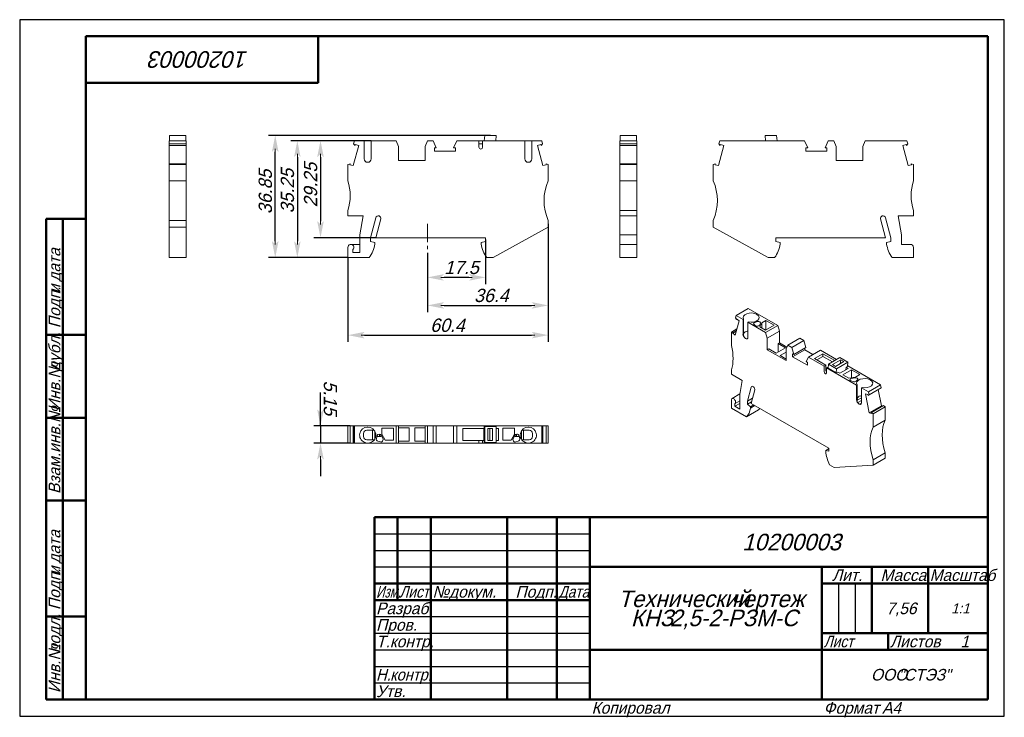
# Model space of a CAD drawing. Header units: millimetres. Extents: x 0 to 297, y 0 to 210.
import ezdxf

# ---------------------------------------------------------------- set-up
doc = ezdxf.new("R2010")
doc.units = ezdxf.units.MM
doc.linetypes.add('CENTER_per1_scale0.172047', pattern=[8.74, 5.4625, -1.0925, 1.0925, -1.0925])
doc.styles.add('TextStyle_1', font='T-FLEX Type A.TTF', dxfattribs={"oblique": 15, "height": 4})
doc.styles.add('TextStyle_2', font='T-FLEX Type A.TTF', dxfattribs={"oblique": 15, "height": 3.5})
doc.styles.add('TextStyle_3', font='T-FLEX Type A.TTF', dxfattribs={"width": 0.744064, "oblique": 15, "height": 3.5})
doc.styles.add('TextStyle_4', font='T-FLEX Type A.TTF', dxfattribs={"width": 0.883061, "oblique": 15, "height": 3.5})
doc.styles.add('TextStyle_5', font='T-FLEX Type A.TTF', dxfattribs={"width": 0.94413, "oblique": 15, "height": 3.5})
doc.styles.add('TextStyle_6', font='T-FLEX Type A.TTF', dxfattribs={"width": 0.98844, "oblique": 15, "height": 3.5})
doc.styles.add('TextStyle_7', font='T-FLEX Type A.TTF', dxfattribs={"oblique": 15, "height": 5})
doc.styles.add('TextStyle_8', font='T-FLEX Type A.TTF', dxfattribs={"oblique": 15, "height": 3})
doc.styles.add('TextStyle_9', font='T-FLEX Type A.TTF', dxfattribs={"oblique": 15, "height": 3.5})
doc.dimstyles.new('DIM_ST_1', dxfattribs={"dimtxt": 4, "dimasz": 5, "dimexe": 2, "dimexo": 0, "dimgap": 0.5, "dimtad": 1, "dimrnd": 0.01, "dimdsep": 46, "dimtxsty": 'TextStyle_1', "dimblk": 'Arrow_3_C7_Status', "dimcen": 0.09, "dimclrd": 7, "dimclre": 7, "dimclrt": 7, "dimazin": 0, "dimtfac": 1, "dimtdec": 0, "dimtmove": 0, "dimatfit": 0, "dimldrblk": 'NONE', "dimfxl": 1, "dimtvp": 1, "dimtolj": 1, "dimarcsym": 0})
doc.dimstyles.new('DIM_ST_2', dxfattribs={"dimtxt": 4, "dimasz": 5, "dimexe": 2, "dimexo": 0, "dimgap": 0.5, "dimtad": 1, "dimrnd": 0.01, "dimdsep": 46, "dimtxsty": 'TextStyle_1', "dimblk": 'Arrow_3_C7_Status', "dimcen": 0.09, "dimclrd": 7, "dimclre": 7, "dimclrt": 7, "dimazin": 0, "dimtfac": 1, "dimtdec": 0, "dimtmove": 0, "dimatfit": 0, "dimldrblk": 'NONE', "dimfxl": 1, "dimtvp": 1, "dimtolj": 1, "dimarcsym": 0})
doc.dimstyles.new('DIM_ST_3', dxfattribs={"dimtxt": 4, "dimasz": 5, "dimexe": 2, "dimexo": 0, "dimgap": 0.5, "dimtad": 1, "dimrnd": 0.01, "dimdsep": 46, "dimtxsty": 'TextStyle_1', "dimblk": 'Arrow_3_C7_Status', "dimcen": 0.09, "dimclrd": 7, "dimclre": 7, "dimclrt": 7, "dimazin": 0, "dimtfac": 1, "dimtdec": 0, "dimtmove": 0, "dimatfit": 0, "dimldrblk": 'NONE', "dimfxl": 1, "dimtvp": 1, "dimtolj": 1, "dimarcsym": 0})

# ---------------------------------------------------------------- blocks, each defined once
blk = doc.blocks.new('Arrow_3_C7_Status')
at = {"color": 7, "linetype": 'Continuous', "lineweight": 0}
blk.add_line((-1, 0), (-0.8, 0), dxfattribs=at)
at = {"color": 7}
blk.add_solid([(-1, -0.2), (0, 0), (-0.8, 0), (-1, 0.2)], dxfattribs=at)
blk = doc.blocks.new('*D5')
at = {"color": 7, "lineweight": -2}
for p, q in [((140.51, 143.71), (140.51, 130.29)), ((123.01, 139.67), (123.01, 130.29)), ((135.51, 132.29), (128.01, 132.29))]:
    blk.add_line(p, q, dxfattribs=at)
at = {"layer": 'Defpoints', "color": 0}
for p in [(140.51, 143.71), (123.01, 139.67), (123.01, 132.29)]:
    blk.add_point(p, dxfattribs=at)
at = {"color": 7, "lineweight": -2, "xscale": 5, "yscale": 5, "zscale": 5, "rotation": 180}
blk.add_blockref('Arrow_3_C7_Status', (123.01, 132.29), dxfattribs=at)
at = {"color": 7, "lineweight": -2, "xscale": 5, "yscale": 5, "zscale": 5}
blk.add_blockref('Arrow_3_C7_Status', (140.51, 132.29), dxfattribs=at)
blk = doc.blocks.new('_None')
blk = doc.blocks.new('*D6')
at = {"color": 7, "lineweight": -2}
for p, q in [((159.41, 148.46), (159.41, 121.86)), ((123.01, 139.67), (123.01, 121.86)), ((128.01, 123.86), (154.41, 123.86))]:
    blk.add_line(p, q, dxfattribs=at)
at = {"layer": 'Defpoints', "color": 0}
for p in [(159.41, 148.46), (123.01, 139.67), (159.41, 123.86)]:
    blk.add_point(p, dxfattribs=at)
at = {"color": 7, "lineweight": -2, "xscale": 5, "yscale": 5, "zscale": 5}
for p, rotation in [((123.01, 123.86), 180), ((159.41, 123.86), 360)]:
    blk.add_blockref('Arrow_3_C7_Status', p, dxfattribs=dict(at, rotation=rotation))
blk = doc.blocks.new('*D7')
at = {"color": 7, "lineweight": -2}
for p, q in [((159.41, 147.46), (159.41, 112.88)), ((99.01, 138.26), (99.01, 112.88)), ((104.01, 114.88), (154.41, 114.88))]:
    blk.add_line(p, q, dxfattribs=at)
at = {"layer": 'Defpoints', "color": 0}
for p in [(159.41, 147.46), (99.01, 138.26), (159.41, 114.88)]:
    blk.add_point(p, dxfattribs=at)
at = {"color": 7, "lineweight": -2, "xscale": 5, "yscale": 5, "zscale": 5}
for p, rotation in [((99.01, 114.88), 180), ((159.41, 114.88), 360)]:
    blk.add_blockref('Arrow_3_C7_Status', p, dxfattribs=dict(at, rotation=rotation))
blk = doc.blocks.new('*D8')
at = {"color": 7, "lineweight": -2}
for p, q in [((106.04, 173.51), (88.74, 173.51)), ((90.74, 168.51), (90.74, 149.26)), ((107.41, 144.26), (88.74, 144.26))]:
    blk.add_line(p, q, dxfattribs=at)
at = {"layer": 'Defpoints', "color": 0}
for p in [(106.04, 173.51), (90.74, 144.26), (107.41, 144.26)]:
    blk.add_point(p, dxfattribs=at)
at = {"color": 7, "lineweight": -2, "xscale": 5, "yscale": 5, "zscale": 5}
for p, rotation in [((90.74, 173.51), 90.00000000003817), ((90.74, 144.26), 270.0000000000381)]:
    blk.add_blockref('Arrow_3_C7_Status', p, dxfattribs=dict(at, rotation=rotation))
blk = doc.blocks.new('*D9')
at = {"color": 7, "lineweight": -2}
for p, q in [((106.04, 173.51), (81.75, 173.51)), ((83.75, 168.51), (83.75, 143.26)), ((99.01, 138.26), (81.75, 138.26))]:
    blk.add_line(p, q, dxfattribs=at)
at = {"layer": 'Defpoints', "color": 0}
for p in [(106.04, 173.51), (83.75, 138.26), (99.01, 138.26)]:
    blk.add_point(p, dxfattribs=at)
at = {"color": 7, "lineweight": -2, "xscale": 5, "yscale": 5, "zscale": 5}
for p, rotation in [((83.75, 173.51), 90.00000000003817), ((83.75, 138.26), 270.0000000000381)]:
    blk.add_blockref('Arrow_3_C7_Status', p, dxfattribs=dict(at, rotation=rotation))
blk = doc.blocks.new('*D10')
at = {"color": 7, "lineweight": -2}
for p, q in [((142.01, 175.11), (75.08, 175.11)), ((77.08, 143.26), (77.08, 170.11)), ((99.01, 138.26), (75.08, 138.26))]:
    blk.add_line(p, q, dxfattribs=at)
at = {"layer": 'Defpoints', "color": 0}
for p in [(77.08, 175.11), (142.01, 175.11), (99.01, 138.26)]:
    blk.add_point(p, dxfattribs=at)
at = {"color": 7, "lineweight": -2, "xscale": 5, "yscale": 5, "zscale": 5}
for p, rotation in [((77.08, 175.11), 90.00000000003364), ((77.08, 138.26), 270.0000000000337)]:
    blk.add_blockref('Arrow_3_C7_Status', p, dxfattribs=dict(at, rotation=rotation))
blk = doc.blocks.new('*D11')
at = {"color": 7, "lineweight": -2}
for p, q in [((90.74, 87.5), (90.74, 97.61)), ((90.74, 92.5), (90.74, 97.5)), ((99.65, 87.5), (88.74, 87.5)), ((90.74, 87.5), (90.74, 82.35)), ((99.65, 82.35), (88.74, 82.35)), ((90.74, 77.35), (90.74, 72.35))]:
    blk.add_line(p, q, dxfattribs=at)
at = {"layer": 'Defpoints', "color": 0}
for p in [(99.65, 87.5), (90.74, 82.35), (99.65, 82.35)]:
    blk.add_point(p, dxfattribs=at)
at = {"color": 7, "lineweight": -2, "xscale": 5, "yscale": 5, "zscale": 5}
for p, rotation in [((90.74, 87.5), 270.0000000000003), ((90.74, 82.35), 90.00000000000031)]:
    blk.add_blockref('Arrow_3_C7_Status', p, dxfattribs=dict(at, rotation=rotation))
blk = doc.blocks.new('_FR1Страница_1')
at = {"color": 7, "linetype": 'Continuous', "lineweight": 25}
for p, q in [((0, 210), (0, 0)), ((297, 210), (0, 210)), ((297, 0), (297, 210)), ((107, 55), (172, 55)), ((107, 50), (172, 50)), ((107, 45), (172, 45)), ((247, 40), (247, 25)), ((252, 40), (252, 25)), ((107, 30), (172, 30)), ((107, 25), (172, 25)), ((107, 20), (172, 20)), ((242, 20), (292, 20)), ((262, 20), (262, 20)), ((107, 15), (172, 15)), ((107, 10), (172, 10)), ((0, 0), (297, 0))]:
    blk.add_line(p, q, dxfattribs=at)
at = {"color": 7, "linetype": 'Continuous', "lineweight": 50}
for p, q in [((20, 5), (20, 205)), ((20, 205), (292, 205)), ((90, 191), (90, 205)), ((292, 205), (292, 5)), ((20, 191), (90, 191)), ((8, 5), (8, 150)), ((8, 150), (20, 150)), ((13, 150), (13, 5)), ((8, 115), (20, 115)), ((8, 90), (20, 90)), ((20, 65), (8, 65)), ((107, 5), (107, 60)), ((107, 60), (292, 60)), ((114, 60), (114, 35)), ((124, 60), (124, 5)), ((147, 60), (147, 5)), ((162, 60), (162, 5)), ((172, 60), (172, 5)), ((172, 45), (292, 45)), ((242, 45), (242, 5)), ((257, 45), (257, 25)), ((274, 45), (274, 25)), ((107, 40), (172, 40)), ((242, 40), (292, 40)), ((107, 35), (172, 35)), ((8, 30), (20, 30)), ((242, 25), (292, 25)), ((262, 25), (262, 20)), ((172, 20), (292, 20)), ((20, 5), (8, 5)), ((292, 5), (20, 5))]:
    blk.add_line(p, q, dxfattribs=at)
at = {"color": 7, "oblique": 15}
for s, height, rotation, style, p in [('10200003', 5, 180, 'TextStyle_7', (69.05, 200.5)), ('дата', 3.5, 90, 'TextStyle_2', (12.25, 131.01)), ('Подп.', 3.5, 90, 'TextStyle_2', (12.25, 117)), ('и', 3.5, 90, 'TextStyle_2', (12.25, 127.51)), ('дубл.', 3.5, 90, 'TextStyle_2', (12.25, 104.01)), ('Инв.№', 3.5, 90, 'TextStyle_2', (12.25, 92)), ('Взам.инв.№', 3.5, 90, 'TextStyle_2', (12.25, 67)), ('дата', 3.5, 90, 'TextStyle_2', (12.25, 46.01)), ('Подп.', 3.5, 90, 'TextStyle_2', (12.25, 32)), ('и', 3.5, 90, 'TextStyle_2', (12.25, 42.51)), ('подл.', 3.5, 90, 'TextStyle_2', (12.25, 19.01)), ('Инв.№', 3.5, 90, 'TextStyle_2', (12.25, 7))]:
    blk.add_text(s, height=height, rotation=rotation, dxfattribs=dict(at, style=style)).set_placement(p)
for s, height, style, p in [('10200003', 5, 'TextStyle_7', (217.95, 50)), ('Лит.', 3.5, 'TextStyle_2', (245.03, 40.76)), ('Масса', 3.5, 'TextStyle_2', (259.65, 40.76)), ('№', 3.5, 'TextStyle_2', (124.5, 35.75)), ('Подп.', 3.5, 'TextStyle_2', (149.53, 35.75)), ('докум.', 3.5, 'TextStyle_2', (129.5, 35.75)), ('Технический', 5, 'TextStyle_7', (180.55, 32.88)), ('чертеж', 5, 'TextStyle_7', (214.51, 32.88)), ('Разраб.', 3.5, 'TextStyle_2', (107.5, 30.75)), ('7,56', 3.5, 'TextStyle_2', (261.41, 30.75)), ('1:1', 3, 'TextStyle_8', (280.99, 31)), ('КНЗ', 5, 'TextStyle_7', (184.36, 27.12)), ('2,5-2-РЗМ-С', 5, 'TextStyle_7', (196.15, 27.12)), ('Пров.', 3.5, 'TextStyle_2', (107.5, 25.75)), ('Т.контр.', 3.5, 'TextStyle_2', (107.5, 20.75)), ('Листов', 3.5, 'TextStyle_2', (262.5, 20.75)), ('1', 3.5, 'TextStyle_9', (283.78, 20.75)), ('ООО', 3.5, 'TextStyle_2', (256.78, 10.75)), ('"СТЭЗ"', 3.5, 'TextStyle_2', (265.03, 10.75)), ('Утв.', 3.5, 'TextStyle_2', (107.5, 5.75)), ('Копировал', 3.5, 'TextStyle_2', (172.5, 0.75)), ('Формат', 3.5, 'TextStyle_2', (242.5, 0.75)), ('A4', 3.5, 'TextStyle_2', (260.12, 0.75))]:
    blk.add_text(s, height=height, dxfattribs=dict(at, style=style)).set_placement(p)
for s, style, width, p in [('Масштаб', 'TextStyle_6', 0.98844, (274.5, 40.76)), ('Изм.', 'TextStyle_3', 0.744064, (107.5, 35.75)), ('Лист', 'TextStyle_4', 0.883061, (114.5, 35.75)), ('Дата', 'TextStyle_4', 0.883061, (162.5, 35.75)), ('Лист', 'TextStyle_4', 0.883061, (242.5, 20.75)), ('Н.', 'TextStyle_5', 0.94413, (107.5, 10.75)), ('контр.', 'TextStyle_5', 0.94413, (111.75, 10.75))]:
    blk.add_text(s, height=3.5, dxfattribs=dict(at, style=style, width=width)).set_placement(p)
blk = doc.blocks.new('Страница_1')
at = {"color": 7, "linetype": 'Continuous', "lineweight": 20}
for p, q in [((45.073, 172.546), (45.073, 173.508)), ((50.223, 173.508), (45.073, 173.508)), ((45.073, 172.546), (45.073, 172.113)), ((50.223, 172.546), (45.073, 172.546)), ((45.223, 173.508), (45.223, 175.108)), ((45.223, 175.108), (50.073, 175.108)), ((50.073, 173.508), (50.073, 175.108)), ((50.223, 173.508), (50.223, 172.546)), ((50.223, 172.113), (50.223, 172.546)), ((100.714, 172.546), (100.972, 173.508)), ((100.714, 172.546), (101.147, 172.113)), ((103.937, 173.508), (100.972, 173.508)), ((101.147, 172.113), (101.217, 172.376)), ((101.217, 172.376), (102.251, 172.099)), ((103.937, 173.508), (103.937, 168.014)), ((104.937, 173.508), (103.937, 173.508)), ((104.937, 173.508), (105.037, 173.508)), ((105.037, 173.508), (106.037, 173.508)), ((106.037, 168.014), (106.037, 173.508)), ((113.593, 173.508), (106.037, 173.508)), ((113.593, 173.508), (114.312, 171.808)), ((122.312, 171.808), (123.03, 173.508)), ((123.03, 173.508), (124.702, 173.508)), ((125.627, 171.403), (124.702, 173.508)), ((131.821, 173.508), (130.896, 171.403)), ((131.821, 173.508), (138.512, 173.508)), ((138.512, 173.508), (138.512, 171.558)), ((139.612, 173.508), (138.512, 173.508)), ((138.512, 172.56), (139.612, 172.56)), ((139.612, 173.508), (152.386, 173.508)), ((139.612, 171.558), (139.612, 173.508)), ((140.303, 175.108), (140.135, 173.508)), ((143.724, 175.108), (140.303, 175.108)), ((143.584, 173.508), (143.724, 175.108)), ((152.386, 168.014), (152.386, 173.508)), ((153.386, 173.508), (152.386, 173.508)), ((153.486, 173.508), (153.386, 173.508)), ((153.486, 173.508), (154.486, 173.508)), ((154.486, 173.508), (157.452, 173.508)), ((154.486, 173.508), (154.486, 168.014)), ((156.173, 172.099), (157.206, 172.376)), ((157.206, 172.376), (157.277, 172.113)), ((157.71, 172.546), (157.277, 172.113)), ((157.71, 172.546), (157.452, 173.508)), ((181.009, 173.508), (186.159, 173.508)), ((181.009, 173.508), (181.009, 172.546)), ((181.009, 172.546), (186.159, 172.546)), ((181.009, 172.113), (181.009, 172.546)), ((181.159, 175.108), (181.159, 173.508)), ((181.159, 175.108), (186.009, 175.108)), ((186.009, 175.108), (186.009, 173.508)), ((186.159, 172.546), (186.159, 173.508)), ((186.159, 172.546), (186.159, 172.113)), ((211.146, 173.508), (210.888, 172.546)), ((211.321, 172.113), (210.888, 172.546)), ((211.146, 173.508), (236.776, 173.508)), ((211.392, 172.376), (211.321, 172.113)), ((212.425, 172.099), (211.392, 172.376)), ((224.874, 175.108), (228.295, 175.108)), ((225.014, 173.508), (224.874, 175.108)), ((228.295, 175.108), (228.463, 173.508)), ((237.701, 171.403), (236.776, 173.508)), ((243.896, 173.508), (242.971, 171.403)), ((243.896, 173.508), (245.568, 173.508)), ((245.568, 173.508), (246.286, 171.808)), ((254.286, 171.808), (255.005, 173.508)), ((267.626, 173.508), (255.005, 173.508)), ((267.381, 172.376), (266.347, 172.099)), ((267.451, 172.113), (267.381, 172.376)), ((267.451, 172.113), (267.884, 172.546)), ((267.626, 173.508), (267.884, 172.546)), ((45.073, 172.099), (45.073, 172.113)), ((45.073, 172.113), (50.223, 172.113)), ((45.073, 172.099), (45.073, 166.529)), ((50.223, 172.099), (45.073, 172.099)), ((50.223, 172.099), (50.223, 172.113)), ((50.223, 166.529), (50.223, 172.099)), ((102.251, 172.099), (100.614, 165.989)), ((114.312, 167.508), (114.312, 171.808)), ((122.312, 171.808), (122.312, 167.508)), ((125.099, 171.403), (125.627, 171.403)), ((125.099, 170.333), (125.099, 171.403)), ((131.424, 170.333), (125.099, 170.333)), ((130.896, 171.403), (131.424, 171.403)), ((131.424, 170.333), (131.424, 171.403)), ((156.173, 172.099), (157.81, 165.989)), ((181.009, 172.113), (181.009, 172.099)), ((186.159, 172.113), (181.009, 172.113)), ((181.009, 172.099), (186.159, 172.099)), ((181.009, 166.529), (181.009, 172.099)), ((186.159, 172.113), (186.159, 172.099)), ((186.159, 172.099), (186.159, 166.529)), ((210.788, 165.989), (212.425, 172.099)), ((237.174, 170.333), (237.174, 171.403)), ((237.701, 171.403), (237.174, 171.403)), ((237.174, 170.333), (243.499, 170.333)), ((243.499, 171.403), (242.971, 171.403)), ((243.499, 171.403), (243.499, 170.333)), ((246.286, 167.508), (246.286, 171.808)), ((254.286, 171.808), (254.286, 167.508)), ((267.984, 165.989), (266.347, 172.099)), ((45.073, 166.529), (50.223, 166.529)), ((45.073, 166.358), (45.073, 166.529)), ((45.073, 166.358), (50.223, 166.358)), ((45.073, 161.458), (45.073, 166.358)), ((50.223, 166.529), (50.223, 166.358)), ((50.223, 166.358), (50.223, 161.458)), ((99.012, 166.358), (99.651, 166.529)), ((99.012, 166.358), (99.012, 161.458)), ((99.58, 166.266), (99.651, 166.529)), ((104.937, 167.014), (105.037, 167.014)), ((122.312, 167.508), (114.312, 167.508)), ((153.486, 167.014), (153.386, 167.014)), ((159.412, 166.358), (158.773, 166.529)), ((158.773, 166.529), (158.843, 166.266)), ((159.412, 161.458), (159.412, 166.358)), ((181.009, 166.529), (181.009, 166.358)), ((186.159, 166.529), (181.009, 166.529)), ((181.009, 161.458), (181.009, 166.358)), ((186.159, 166.358), (181.009, 166.358)), ((186.159, 166.358), (186.159, 166.529)), ((186.159, 166.358), (186.159, 161.458)), ((209.825, 166.529), (209.186, 166.358)), ((209.186, 166.358), (209.186, 161.458)), ((209.825, 166.529), (209.754, 166.266)), ((246.286, 167.508), (254.286, 167.508)), ((269.018, 166.266), (268.947, 166.529)), ((268.947, 166.529), (269.586, 166.358)), ((269.586, 161.458), (269.586, 166.358)), ((100.614, 165.989), (99.58, 166.266)), ((158.843, 166.266), (157.81, 165.989)), ((209.754, 166.266), (210.788, 165.989)), ((267.984, 165.989), (269.018, 166.266)), ((45.073, 161.458), (50.223, 161.458)), ((45.073, 161.458), (45.073, 149.458)), ((50.223, 161.458), (50.223, 149.458)), ((181.009, 152.458), (181.009, 161.458)), ((186.159, 161.458), (181.009, 161.458)), ((186.159, 152.458), (186.159, 161.458)), ((99.012, 152.458), (99.012, 150.858)), ((181.009, 150.858), (181.009, 152.458)), ((186.159, 152.458), (181.009, 152.458)), ((186.159, 152.458), (186.159, 150.858)), ((269.586, 150.858), (269.586, 152.458)), ((50.223, 149.458), (45.073, 149.458)), ((45.073, 147.458), (45.073, 149.458)), ((50.223, 149.458), (50.223, 147.458)), ((99.012, 150.858), (103.624, 150.858)), ((103.624, 150.858), (102.612, 145.12)), ((107.421, 150.265), (105.812, 144.258)), ((108.94, 149.962), (107.412, 144.258)), ((159.412, 147.458), (159.412, 149.458)), ((186.159, 150.858), (181.009, 150.858)), ((181.009, 145.12), (181.009, 150.858)), ((186.159, 150.858), (186.159, 145.12)), ((209.186, 149.458), (209.186, 147.458)), ((261.186, 144.258), (259.658, 149.962)), ((262.786, 144.258), (261.176, 150.265)), ((264.974, 150.858), (269.586, 150.858)), ((265.986, 145.12), (264.974, 150.858)), ((50.223, 147.458), (45.073, 147.458)), ((45.073, 138.258), (45.073, 147.458)), ((50.223, 147.458), (50.223, 138.258)), ((142.829, 138.258), (159.412, 147.458)), ((209.186, 147.458), (225.768, 138.258)), ((102.612, 139.758), (102.612, 145.12)), ((105.812, 143.158), (105.812, 144.258)), ((107.112, 142.81), (105.812, 143.158)), ((107.112, 142.358), (107.112, 142.81)), ((140.512, 144.258), (107.412, 144.258)), ((140.512, 143.158), (139.212, 142.81)), ((139.212, 142.81), (139.212, 142.358)), ((140.512, 144.258), (140.512, 143.158)), ((181.009, 145.12), (186.159, 145.12)), ((181.009, 142.258), (181.009, 145.12)), ((186.159, 142.258), (186.159, 145.12)), ((228.086, 143.158), (228.086, 144.258)), ((228.086, 144.258), (261.186, 144.258)), ((229.386, 142.81), (228.086, 143.158)), ((229.386, 142.358), (229.386, 142.81)), ((262.786, 143.158), (261.486, 142.81)), ((261.486, 142.81), (261.486, 142.358)), ((262.786, 144.258), (262.786, 143.158)), ((265.986, 142.258), (265.986, 145.12)), ((99.012, 141.358), (99.012, 138.258)), ((99.912, 142.258), (102.612, 142.258)), ((100.512, 140.688), (100.512, 139.758)), ((100.512, 139.758), (102.612, 139.758)), ((181.009, 142.258), (182.009, 142.258)), ((181.009, 142.258), (181.009, 141.358)), ((181.009, 138.258), (181.009, 141.358)), ((186.159, 142.258), (182.009, 142.258)), ((186.159, 142.258), (186.159, 141.358)), ((186.159, 141.358), (186.159, 138.258)), ((265.986, 142.258), (268.686, 142.258)), ((269.586, 138.258), (269.586, 141.358)), ((45.073, 138.258), (50.223, 138.258)), ((99.012, 138.258), (105.453, 138.258)), ((140.871, 138.258), (142.829, 138.258)), ((181.009, 138.258), (186.159, 138.258)), ((225.768, 138.258), (227.727, 138.258)), ((263.145, 138.258), (269.586, 138.258)), ((219.724, 122.931), (216.083, 120.829)), ((219.724, 122.931), (228.649, 117.778)), ((216.987, 119.156), (215.829, 114.836)), ((215.9, 120.148), (216.083, 120.829)), ((215.9, 120.148), (216.206, 119.618)), ((218.179, 119.618), (216.083, 120.829)), ((216.206, 119.618), (216.256, 119.804)), ((216.206, 119.618), (216.363, 119.709)), ((216.256, 119.804), (216.987, 119.156)), ((218.179, 119.618), (218.333, 119.707)), ((218.179, 119.618), (218.179, 115.132)), ((218.333, 115.221), (218.333, 119.707)), ((219.818, 118.85), (219.664, 118.761)), ((222.56, 118.959), (221.712, 118.676)), ((222.28, 121.17), (222.351, 121.129)), ((223.45, 118.646), (223.243, 118.853)), ((225.091, 119.302), (223.821, 118.569)), ((225.091, 119.302), (225.091, 116.444)), ((227.566, 117.873), (225.091, 119.302)), ((214.696, 115.791), (216.339, 116.739)), ((216.168, 116.102), (215.098, 115.484)), ((215.148, 115.67), (216.218, 116.288)), ((225.007, 115.676), (219.664, 118.761)), ((219.664, 114.275), (219.664, 118.761)), ((221.466, 118.147), (221.856, 117.757)), ((222.676, 117.63), (222.993, 117.736)), ((223.131, 117.837), (223.478, 118.51)), ((223.821, 118.569), (223.219, 117.402)), ((223.219, 117.402), (224.985, 116.383)), ((223.821, 118.569), (223.821, 117.055)), ((224.985, 116.383), (227.566, 117.873)), ((225.007, 115.676), (228.649, 117.778)), ((229.157, 116.097), (225.515, 113.995)), ((229.157, 116.097), (228.649, 117.778)), ((229.157, 116.097), (229.157, 112.586)), ((214.696, 115.791), (215.148, 115.67)), ((214.696, 115.791), (214.696, 111.79)), ((215.098, 115.484), (215.148, 115.67)), ((215.829, 114.836), (215.098, 115.484)), ((218.886, 113.907), (218.957, 113.866)), ((225.007, 115.676), (225.515, 113.995)), ((225.515, 110.484), (225.515, 113.995)), ((231.68, 111.823), (235.322, 113.926)), ((236.504, 113.243), (232.862, 111.141)), ((236.504, 113.243), (235.322, 113.926)), ((236.504, 113.243), (237.158, 111.147)), ((225.515, 110.484), (225.922, 110.718)), ((231.172, 107.218), (225.515, 110.484)), ((225.922, 110.718), (228.149, 109.432)), ((228.149, 109.432), (230.978, 111.065)), ((228.75, 112.351), (229.157, 112.586)), ((228.75, 112.351), (228.75, 109.779)), ((230.978, 111.065), (228.75, 112.351)), ((231.426, 111.276), (229.157, 112.586)), ((231.172, 110.729), (231.68, 111.823)), ((231.172, 110.729), (231.172, 107.218)), ((231.68, 111.823), (232.862, 111.141)), ((233.516, 109.044), (232.862, 111.141)), ((236.785, 110.489), (233.143, 108.386)), ((237.158, 111.147), (233.516, 109.044)), ((236.785, 110.931), (236.785, 110.489)), ((239.293, 109.041), (236.785, 110.489)), ((241.538, 110.337), (237.896, 108.234)), ((246.404, 107.528), (241.538, 110.337)), ((231.172, 109.79), (229.351, 108.738)), ((229.351, 108.738), (231.172, 107.687)), ((233.143, 108.386), (233.143, 109.26)), ((233.143, 109.26), (233.516, 109.044)), ((237.616, 105.804), (233.143, 108.386)), ((237.896, 108.234), (237.242, 106.893)), ((237.896, 108.234), (242.627, 105.503)), ((242.274, 109.259), (239.763, 107.81)), ((239.763, 107.81), (243.193, 105.83)), ((242.274, 108.484), (240.434, 107.422)), ((242.274, 108.484), (242.274, 109.259)), ((245.838, 107.201), (242.274, 109.259)), ((245.168, 106.814), (242.274, 108.484)), ((247.429, 108.119), (244, 106.139)), ((247.645, 107.464), (245.135, 106.015)), ((249.848, 106.723), (247.429, 108.119)), ((247.645, 107.464), (247.528, 106.246)), ((248.641, 106.889), (247.645, 107.464)), ((214.696, 104.442), (214.696, 103.135)), ((237.242, 106.893), (237.616, 106.678)), ((237.616, 105.804), (237.616, 106.678)), ((242.627, 105.503), (243.193, 105.83)), ((242.627, 105.503), (242.627, 103.911)), ((243.193, 105.055), (243.193, 105.83)), ((243.193, 105.055), (243.405, 104.933)), ((243.193, 104.237), (243.193, 105.055)), ((243.924, 105.354), (243.405, 105.054)), ((243.405, 103.462), (243.405, 105.054)), ((243.405, 105.054), (252.438, 99.839)), ((244, 106.139), (243.881, 104.902)), ((246.32, 103.494), (243.881, 104.902)), ((246.419, 104.743), (244, 106.139)), ((245.135, 106.015), (246.131, 105.44)), ((248.641, 106.889), (246.131, 105.44)), ((246.32, 103.494), (246.419, 104.743)), ((246.419, 104.743), (249.848, 106.723)), ((249.231, 104.468), (247.392, 103.406)), ((247.4, 103.401), (249.91, 104.85)), ((248.319, 102.911), (250.9, 104.401)), ((249.29, 105.208), (249.231, 104.468)), ((249.231, 104.468), (249.24, 104.463)), ((249.749, 105.474), (249.29, 105.208)), ((249.91, 104.85), (249.29, 105.208)), ((249.749, 105.474), (249.848, 106.723)), ((259.661, 99.873), (249.759, 105.591)), ((250.9, 104.401), (250.9, 102.032)), ((250.9, 104.401), (253.375, 102.972)), ((214.696, 103.135), (217.958, 101.252)), ((217.958, 101.252), (217.242, 96.98)), ((246.78, 103.759), (246.32, 103.494)), ((246.78, 103.759), (247.4, 103.401)), ((250.085, 101.891), (248.319, 102.911)), ((252.105, 102.239), (250.085, 101.891)), ((250.663, 101.761), (250.48, 101.578)), ((250.7, 101.104), (251.375, 100.879)), ((252.003, 102.041), (250.837, 101.84)), ((253.375, 102.972), (252.105, 102.239)), ((252.598, 101.905), (252.239, 102.025)), ((252.291, 101.021), (252.781, 101.511)), ((256.61, 101.349), (256.539, 101.39)), ((220.643, 99.218), (219.505, 94.97)), ((221.717, 98.35), (220.636, 94.317)), ((252.592, 99.928), (252.438, 99.839)), ((252.438, 95.353), (252.438, 99.839)), ((252.592, 99.928), (252.592, 95.442)), ((253.923, 98.981), (254.077, 99.071)), ((253.923, 98.981), (256.02, 97.771)), ((253.923, 98.981), (253.923, 94.495)), ((259.661, 99.873), (256.02, 97.771)), ((259.844, 98.982), (256.202, 96.88)), ((259.915, 93.588), (258.92, 98.449)), ((259.661, 99.873), (259.844, 98.982)), ((214.696, 95.379), (214.696, 92.847)), ((217.274, 97.171), (214.883, 95.791)), ((215.783, 94.232), (217.242, 95.074)), ((217.242, 92.602), (217.242, 96.98)), ((221.05, 95.863), (219.505, 94.97)), ((252.773, 95.346), (252.594, 95.407)), ((252.598, 95.598), (252.773, 95.346)), ((253.923, 96.009), (252.773, 95.346)), ((252.839, 94.527), (253.923, 95.153)), ((255.115, 97.142), (255.846, 96.946)), ((255.115, 97.142), (256.273, 91.486)), ((255.846, 96.946), (255.896, 96.703)), ((256.202, 96.88), (255.896, 96.703)), ((256.202, 96.88), (256.02, 97.771)), ((214.696, 92.847), (219.251, 90.218)), ((217.242, 94.317), (215.757, 93.46)), ((215.757, 94.218), (215.757, 93.46)), ((215.757, 93.46), (217.242, 92.602)), ((222.893, 92.32), (219.251, 90.218)), ((219.505, 94.072), (219.505, 94.97)), ((219.505, 94.072), (220.766, 94.8)), ((220.424, 93.257), (219.505, 94.072)), ((220.424, 93.257), (221.448, 93.848)), ((221.768, 93.664), (220.424, 92.888)), ((220.424, 92.888), (220.424, 93.257)), ((244.041, 80.804), (220.636, 94.317)), ((253.216, 94.087), (253.145, 94.128)), ((253.365, 94.025), (253.908, 94.339)), ((256.273, 91.486), (259.915, 93.588)), ((256.954, 91.533), (260.596, 93.636)), ((257.406, 91.133), (261.047, 93.235)), ((260.323, 93.479), (259.915, 93.588)), ((260.596, 93.636), (261.047, 93.235)), ((261.047, 93.235), (261.047, 89.234)), ((257.004, 91.29), (256.273, 91.486)), ((256.954, 91.533), (257.004, 91.29)), ((257.406, 91.133), (256.954, 91.533)), ((257.406, 87.132), (257.406, 91.133)), ((257.406, 87.132), (261.047, 89.234)), ((99.012, 82.349), (99.012, 87.499)), ((99.651, 87.499), (99.012, 87.499)), ((99.651, 82.349), (99.651, 87.499)), ((100.614, 87.499), (99.651, 87.499)), ((100.614, 87.499), (100.614, 82.349)), ((100.614, 87.499), (100.714, 87.499)), ((100.972, 87.499), (100.714, 87.499)), ((100.714, 87.499), (100.714, 82.349)), ((100.972, 87.499), (100.972, 82.349)), ((100.972, 87.499), (113.593, 87.499)), ((104.712, 86.199), (104.937, 86.199)), ((104.937, 87.149), (105.037, 87.149)), ((105.037, 86.199), (104.937, 86.199)), ((106.949, 86.199), (105.037, 86.199)), ((106.461, 83.299), (106.461, 86.199)), ((109.212, 86.849), (109.212, 85.053)), ((112.712, 86.849), (109.212, 86.849)), ((112.712, 83.199), (112.712, 86.849)), ((114.312, 87.499), (113.593, 87.499)), ((113.593, 82.349), (113.593, 87.499)), ((122.312, 87.499), (114.312, 87.499)), ((114.312, 87.499), (114.312, 82.349)), ((117.462, 86.924), (114.312, 86.924)), ((117.462, 82.924), (117.462, 86.924)), ((122.312, 86.924), (119.162, 86.924)), ((119.162, 86.924), (119.162, 82.924)), ((122.312, 87.499), (122.312, 82.349)), ((123.03, 87.499), (122.312, 87.499)), ((124.702, 87.499), (123.03, 87.499)), ((123.03, 82.349), (123.03, 87.499)), ((124.702, 87.499), (125.627, 87.499)), ((124.702, 87.499), (124.702, 82.349)), ((130.896, 87.499), (125.627, 87.499)), ((125.627, 87.499), (125.627, 82.349)), ((130.896, 82.349), (130.896, 87.499)), ((130.896, 87.499), (131.821, 87.499)), ((157.452, 87.499), (131.821, 87.499)), ((131.821, 87.499), (131.821, 82.349)), ((133.662, 86.699), (133.662, 83.149)), ((140.135, 86.699), (133.662, 86.699)), ((140.035, 83.149), (140.035, 86.699)), ((140.135, 86.699), (140.135, 87.349)), ((140.303, 87.349), (140.135, 87.349)), ((143.724, 87.349), (140.303, 87.349)), ((140.303, 87.349), (140.303, 82.499)), ((141.258, 86.699), (141.258, 83.149)), ((142.667, 86.699), (141.258, 86.699)), ((141.839, 83.149), (141.839, 86.699)), ((142.667, 86.699), (142.667, 83.149)), ((143.724, 82.499), (143.724, 87.349)), ((144.462, 86.699), (143.724, 86.699)), ((144.462, 83.149), (144.462, 86.699)), ((145.711, 83.199), (145.711, 86.849)), ((145.711, 86.849), (149.211, 86.849)), ((149.211, 86.849), (149.211, 85.053)), ((151.474, 86.199), (153.386, 86.199)), ((151.962, 83.299), (151.962, 86.199)), ((153.486, 87.149), (153.386, 87.149)), ((153.386, 86.199), (153.486, 86.199)), ((153.711, 86.199), (153.486, 86.199)), ((157.452, 87.499), (157.71, 87.499)), ((157.452, 87.499), (157.452, 82.349)), ((157.81, 87.499), (157.71, 87.499)), ((157.71, 87.499), (157.71, 82.349)), ((157.81, 82.349), (157.81, 87.499)), ((158.773, 87.499), (157.81, 87.499)), ((158.773, 87.499), (159.412, 87.499)), ((158.773, 82.349), (158.773, 87.499)), ((159.412, 82.349), (159.412, 87.499)), ((103.712, 84.299), (103.712, 85.199)), ((104.937, 83.299), (104.712, 83.299)), ((104.937, 83.299), (105.037, 83.299)), ((105.037, 83.299), (106.949, 83.299)), ((107.087, 85.997), (107.087, 85.625)), ((107.087, 85.625), (107.225, 85.735)), ((107.087, 85.625), (107.087, 83.873)), ((107.225, 83.762), (107.087, 83.873)), ((107.087, 83.873), (107.087, 83.501)), ((107.843, 84.639), (107.589, 83.692)), ((107.757, 84.319), (108.562, 84.319)), ((108.855, 84.885), (108.455, 84.992)), ((108.562, 84.319), (108.562, 84.964)), ((108.562, 84.319), (108.962, 84.319)), ((108.962, 84.832), (108.962, 84.319)), ((109.62, 83.668), (109.042, 84.738)), ((109.212, 85.053), (110.214, 83.199)), ((109.551, 83.094), (109.646, 83.448)), ((110.214, 83.199), (112.712, 83.199)), ((148.209, 83.199), (145.711, 83.199)), ((149.211, 85.053), (148.209, 83.199)), ((148.778, 83.448), (148.872, 83.094)), ((149.382, 84.738), (148.804, 83.668)), ((149.462, 84.832), (149.462, 84.319)), ((149.862, 84.319), (149.462, 84.319)), ((149.968, 84.992), (149.568, 84.885)), ((149.862, 84.319), (149.862, 84.964)), ((150.642, 84.319), (149.862, 84.319)), ((150.834, 83.692), (150.581, 84.639)), ((150.642, 84.319), (150.642, 84.411)), ((151.336, 85.625), (151.198, 85.735)), ((151.198, 83.762), (151.336, 83.873)), ((151.336, 85.997), (151.336, 85.625)), ((151.336, 85.625), (151.336, 83.873)), ((151.336, 83.873), (151.336, 83.501)), ((153.386, 83.299), (151.474, 83.299)), ((153.486, 83.299), (153.386, 83.299)), ((153.486, 83.299), (153.711, 83.299)), ((154.711, 84.299), (154.711, 85.199)), ((99.012, 82.349), (99.651, 82.349)), ((100.614, 82.349), (99.651, 82.349)), ((100.714, 82.349), (100.614, 82.349)), ((100.714, 82.349), (100.972, 82.349)), ((103.937, 82.349), (100.972, 82.349)), ((103.937, 82.349), (103.937, 82.567)), ((104.937, 82.349), (103.937, 82.349)), ((104.937, 82.349), (105.037, 82.349)), ((105.037, 82.349), (106.037, 82.349)), ((106.037, 82.567), (106.037, 82.349)), ((113.593, 82.349), (106.037, 82.349)), ((108.063, 82.872), (108.816, 82.67)), ((113.593, 82.349), (114.312, 82.349)), ((114.312, 82.924), (117.462, 82.924)), ((122.312, 82.349), (114.312, 82.349)), ((119.162, 82.924), (122.312, 82.924)), ((122.312, 82.349), (123.03, 82.349)), ((123.03, 82.349), (124.702, 82.349)), ((125.627, 82.349), (124.702, 82.349)), ((130.896, 82.349), (125.627, 82.349)), ((131.821, 82.349), (130.896, 82.349)), ((131.821, 82.349), (138.512, 82.349)), ((133.662, 83.149), (138.512, 83.149)), ((138.512, 82.349), (138.512, 83.149)), ((138.512, 83.149), (139.612, 83.149)), ((138.512, 82.349), (139.612, 82.349)), ((139.612, 83.149), (139.612, 82.349)), ((139.612, 83.149), (140.135, 83.149)), ((139.612, 82.349), (152.386, 82.349)), ((140.135, 82.499), (140.135, 83.149)), ((140.303, 82.499), (140.135, 82.499)), ((143.724, 82.499), (140.303, 82.499)), ((141.258, 83.149), (142.667, 83.149)), ((143.724, 83.149), (144.462, 83.149)), ((149.607, 82.67), (150.361, 82.872)), ((152.386, 82.567), (152.386, 82.349)), ((153.386, 82.349), (152.386, 82.349)), ((153.486, 82.349), (153.386, 82.349)), ((153.486, 82.349), (154.486, 82.349)), ((154.486, 82.349), (154.486, 82.567)), ((154.486, 82.349), (157.452, 82.349)), ((157.71, 82.349), (157.452, 82.349)), ((157.71, 82.349), (157.81, 82.349)), ((158.773, 82.349), (157.81, 82.349)), ((159.412, 82.349), (158.773, 82.349)), ((243.122, 80.152), (244.041, 80.683)), ((244.041, 80.804), (244.041, 79.906)), ((244.041, 79.906), (243.122, 80.152)), ((243.122, 80.152), (243.122, 79.783)), ((261.047, 79.436), (257.406, 77.334)), ((261.047, 77.803), (257.406, 75.701)), ((257.406, 75.701), (257.406, 77.334)), ((261.047, 79.436), (261.047, 77.803)), ((244.295, 75.759), (245.68, 74.959)), ((245.68, 74.959), (257.406, 75.701))]:
    blk.add_line(p, q, dxfattribs=at)
at = {"color": 7, "linetype": 'CENTER_per1_scale0.172047', "lineweight": 9}
blk.add_line((123.012, 148.41), (123.012, 139.67), dxfattribs=at)
at = {"color": 7, "lineweight": 20, "flags": 128}
for points in [[(218.886, 113.907), (218.752, 114.007), (218.636, 114.14), (218.538, 114.3), (218.461, 114.479), (218.404, 114.669), (218.364, 114.861), (218.341, 115.049), (218.333, 115.221)], [(219.532, 113.86), (219.397, 113.804), (219.251, 113.785), (219.102, 113.805), (218.957, 113.866)], [(252.592, 95.442), (252.6, 95.269), (252.623, 95.082), (252.663, 94.889), (252.72, 94.699), (252.797, 94.521), (252.895, 94.361), (253.011, 94.228), (253.145, 94.128)], [(252.598, 95.598), (252.698, 95.888), (252.823, 96.132), (252.973, 96.324), (253.145, 96.459), (253.337, 96.534), (253.545, 96.549), (253.765, 96.504), (253.923, 96.434)], [(253.216, 94.087), (253.361, 94.026), (253.51, 94.005), (253.656, 94.025), (253.791, 94.081)]]:
    blk.add_lwpolyline(points, dxfattribs=at)
at = {"color": 7, "linetype": 'Continuous', "lineweight": 20}
for centre, radius, start, end in [((139.062, 171.558), 0.55, 180, 0), ((104.937, 168.014), 1, 180, 270), ((105.037, 168.014), 1, 270, 360), ((153.386, 168.014), 1, 180, 270), ((153.486, 168.014), 1, 270, 360), ((84.703, 156.958), 15, 342.5424, 17.4576), ((173.16, 155.458), 15, 156.42182, 203.57818), ((195.438, 155.458), 15, 336.42182, 23.57818), ((283.895, 156.958), 15, 162.5424, 197.4576), ((108.194, 150.058), 0.8, 73.31672, 165), ((108.264, 150.143), 0.7, 345, 76.79952), ((260.334, 150.143), 0.7, 103.20048, 195), ((260.404, 150.058), 0.8, 15, 106.68328), ((99.912, 141.358), 0.9, 311.81031, 180.00001), ((97.718, 143.774), 9.5, 324.50968, 351.4318), ((148.606, 143.774), 9.5, 188.5682, 215.49032), ((219.992, 143.774), 9.5, 324.50968, 351.4318), ((270.88, 143.774), 9.5, 188.5682, 215.49032), ((268.686, 141.358), 0.9, 360, 90), ((104.937, 84.749), 2.4, 90, 245.37568), ((104.712, 85.199), 1, 89.99989, 180), ((105.037, 84.749), 2.4, 294.62432, 90), ((153.386, 84.749), 2.4, 90, 245.37568), ((153.486, 84.749), 2.4, 294.62432, 90), ((153.711, 85.199), 1, 0, 90), ((104.712, 84.299), 1, 180.00001, 270), ((108.236, 83.519), 0.67, 165, 255), ((108.326, 84.509), 0.5, 75, 165), ((108.778, 84.595), 0.3, 28.39793, 75), ((109.356, 83.525), 0.3, 345, 28.39793), ((149.067, 83.525), 0.3, 151.60207, 195), ((149.646, 84.595), 0.3, 105, 151.60207), ((150.098, 84.509), 0.5, 15, 105), ((150.187, 83.519), 0.67, 285, 15), ((153.711, 84.299), 1, 270, 360), ((104.937, 84.749), 2.4, 245.37568, 270), ((105.037, 84.749), 2.4, 270, 294.62432), ((108.972, 83.249), 0.6, 255, 345), ((149.452, 83.249), 0.6, 195, 285), ((153.386, 84.749), 2.4, 245.37568, 270), ((153.486, 84.749), 2.4, 270, 294.62432)]:
    blk.add_arc(centre, radius, start, end, dxfattribs=at)
for centre, major_axis, ratio, start_param, end_param in [((220.583, 120.19), (2.4, 0), 0.5773503, 0.7853982, 3.4972154), ((220.654, 120.149), (2.4, 0), 0.5773503, 4.3567662, 7.0685835), ((222.81, 118.709), (0.5, 0), 0.5773503, 0.5235988, 2.0943951), ((220.583, 114.887), (2.4, 0), 0.5773503, 1.9638556, 2.7859699), ((222.047, 118.341), (0.67, 0), 0.5773503, 2.0943951, 3.6651914), ((222.376, 117.93), (0.6, 0), 0.5773503, 3.6651914, 5.2359878), ((222.843, 117.886), (0.3, 0), 0.5773503, 5.2359878, 5.9934244), ((223.191, 118.559), (0.3, 0), 0.5773503, 5.9934244, 6.8067841), ((218.886, 114.724), (-0.5, 0.866), 0.5773503, 0.7853982, 2.3561945), ((218.957, 114.683), (-0.5, 0.866), 0.5773503, 2.3561945, 3.9269908), ((204.578, 113.958), (-7.5, 12.99), 0.5773503, 3.6222982, 4.2316835), ((243.582, 104.013), (-0.275, 0.476), 0.5773503, 0.7853982, 1.8843327), ((243.016, 103.686), (-0.275, 0.476), 0.5773491, 0.7853992, 3.9269918), ((251, 101.404), (0.6, 0), 0.5773503, 2.6179939, 4.1887902), ((250.923, 101.674), (0.3, 0), 0.5773503, 1.8605572, 2.6179939), ((251.71, 101.214), (0.67, 0), 0.5773503, 4.1887902, 5.7595865), ((252.089, 101.875), (0.3, 0), 0.5773503, 1.0471976, 1.8605572), ((254.842, 100.41), (2.4, 0), 0.5773503, 0.7853982, 3.4972154), ((252.348, 101.655), (0.5, 0), 0.5773503, 5.7595865, 7.3303829), ((254.913, 100.37), (2.4, 0), 0.5773503, 4.3567662, 7.0685835), ((221.189, 98.733), (-0.4, 0.693), 0.5773503, 5.2066089, 6.8067841), ((221.239, 98.774), (-0.35, 0.606), 0.5773503, 3.6651914, 5.2673952), ((215.333, 95.011), (-0.45, 0.779), 0.5773503, 3.0859221, 7.0685835), ((253.145, 94.944), (-0.5, 0.866), 0.5773503, 0.7853982, 2.3561945), ((213.782, 97.879), (-4.75, 8.227), 0.5773503, 3.3075678, 3.7774476), ((217.423, 99.981), (-4.75, 8.227), 0.5773503, 3.3075678, 3.4136482), ((253.216, 94.903), (-0.5, 0.866), 0.5773503, 2.3561945, 3.9269908), ((270.768, 78.723), (-7.5, 12.99), 0.5773503, 0.3738813, 1.196915), ((267.127, 76.62), (-7.5, 12.99), 0.5773503, 0.3738813, 1.196915), ((249.765, 77.104), (-4.75, 8.227), 0.5773503, 0.9349414, 1.4048212)]:
    blk.add_ellipse(centre, major_axis=major_axis, ratio=ratio, start_param=start_param, end_param=end_param, dxfattribs=at)
blk.add_blockref('_FR1Страница_1', (0, 0))
at = {"color": 7, "style": 'TextStyle_1', "oblique": 15}
for s, rotation, p in [('29.25', 90, (89.74, 153.453)), ('36.85', 90, (76.08, 151.395)), ('35.25', 90, (82.75, 151.644)), ('5.15', 270, (91.74, 101.183))]:
    blk.add_text(s, height=4, rotation=rotation, dxfattribs=at).set_placement(p)
for s, p in [('17.5', (128.046, 133.29)), ('36.4', (137.068, 124.86)), ('60.4', (123.834, 115.88))]:
    blk.add_text(s, height=4, dxfattribs=at).set_placement(p)
for base, p1, p2, angle, dimstyle, picture, middle, dimtype in [((77.08, 175.108), (99.012, 138.258), (142.014, 175.108), 90, 'DIM_ST_1', '*D10', (77.08, 156.683), 160), ((83.75, 138.258), (106.037, 173.508), (99.012, 138.258), 270, 'DIM_ST_2', '*D9', (83.75, 156.79), 160), ((90.74, 144.258), (106.037, 173.508), (107.412, 144.258), 270, 'DIM_ST_2', '*D8', (90.74, 158.883), 160), ((123.012, 132.29), (140.512, 143.708), (123.012, 139.67), 180, 'DIM_ST_1', '*D5', (131.762, 132.29), 160), ((90.74, 82.349), (99.651, 87.499), (99.651, 82.349), 270, 'DIM_ST_3', '*D11', (90.74, 97.609), 161)]:
    dim = blk.add_linear_dim(base=base, p1=p1, p2=p2, angle=angle, text=' ', dimstyle=dimstyle)
    dim.commit()
    dim.dimension.update_dxf_attribs({"geometry": picture, "text_midpoint": middle, "dimtype": dimtype})
for base, p1, p2, picture, middle in [((159.412, 114.88), (99.012, 138.258), (159.412, 147.458), '*D7', (128.12, 114.88)), ((159.412, 123.86), (123.012, 139.67), (159.412, 148.458), '*D6', (141.212, 123.86))]:
    dim = blk.add_linear_dim(base=base, p1=p1, p2=p2, text=' ', dimstyle='DIM_ST_1')
    dim.commit()
    dim.dimension.update_dxf_attribs({"geometry": picture, "text_midpoint": middle, "dimtype": 160})

msp = doc.modelspace()

# ---------------------------------------------------------------- block references
msp.add_blockref('Страница_1', (0, 0))

doc.saveas('drawing.dxf')
